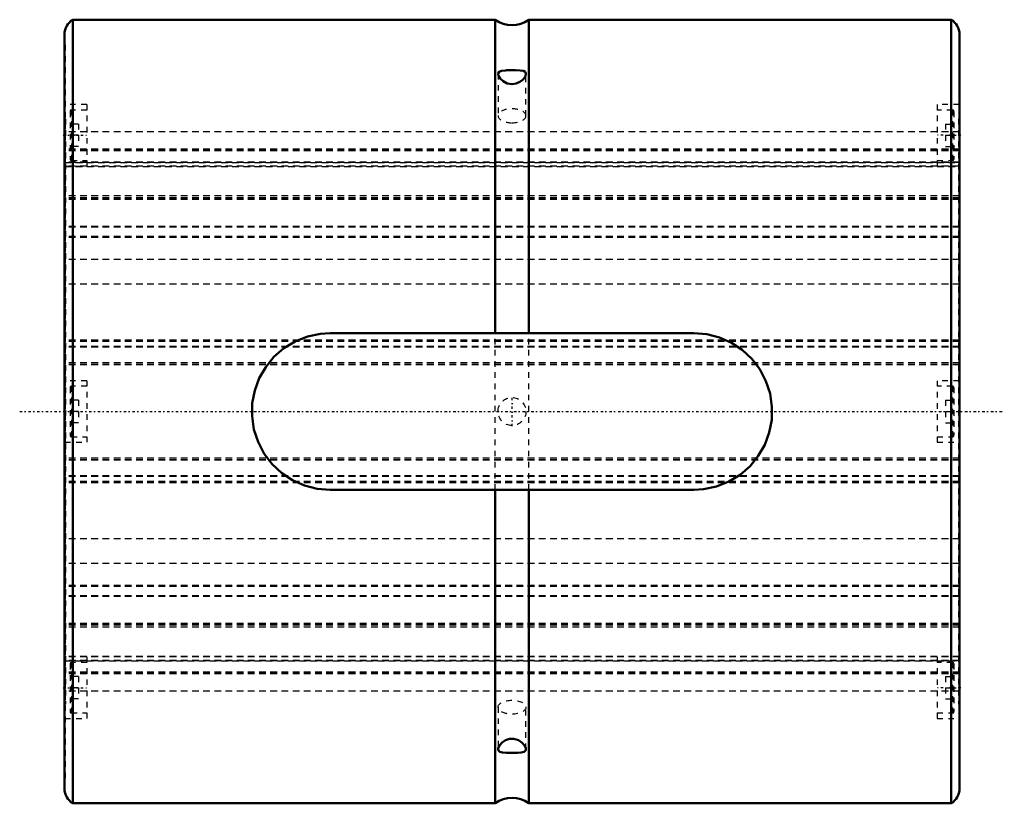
# Model space of a CAD drawing. Header units: millimetres. Extents: x -8 to 168, y -70 to 70.
import ezdxf

# ---------------------------------------------------------------- set-up
doc = ezdxf.new("R2010")
doc.units = ezdxf.units.MM
doc.linetypes.add('Center', pattern=[1.5, 0.45, -0.5, 0.05, -0.5])
doc.linetypes.add('Dashed', pattern=[2, 1, -1])
for name, color, linetype, lineweight in [('2d ConnectionPoints', 7, 'Continuous', 50), ('AM_0', 7, 'Continuous', 50), ('AM_7', 7, 'Center', 25), ('AM_9', 6, 'Dashed', 25)]:
    doc.layers.add(name, color=color, linetype=linetype, lineweight=lineweight)

# ---------------------------------------------------------------- blocks, each defined once
blk = doc.blocks.new('1_100X_cylinder_0_in_SLS1001160_00__4')
at = {"layer": 'AM_0'}
for p, q in [((77, 70), (1.5, 70)), ((1.5, 70), (1.5, -70)), ((77, 70), (77, 14)), ((158.5, 70), (83, 70)), ((83, 70), (83, 14)), ((158.5, 70), (158.5, -70)), ((0, 67.4), (0, -67.4)), ((160, 67.4), (160, -67.4)), ((47.5, 14), (112.5, 14)), ((112.5, -14), (47.5, -14)), ((77, -14), (77, -70)), ((83, -14), (83, -70)), ((1.5, -70), (77, -70)), ((83, -70), (158.5, -70))]:
    blk.add_line(p, q, dxfattribs=at)
for points in [[(78.81, 60.95), (78.13, 60.88), (77.68, 60.71), (77.5, 60.37), (77.5, 60.34)], [(77.5, 60.34), (77.59, 59.95), (77.88, 59.49), (78.4, 59), (79.16, 58.61), (80, 58.47), (80.74, 58.58), (81.41, 58.87), (81.99, 59.34), (82.39, 59.91), (82.5, 60.34)], [(82.5, 60.34), (82.5, 60.39), (82.36, 60.67), (82.03, 60.85), (81.45, 60.93), (80.65, 60.96), (79.83, 60.97), (79.1, 60.96), (78.81, 60.95)], [(47.5, -14), (45.18, -13.8), (42.92, -13.23), (40.79, -12.29), (38.85, -11.01), (37.14, -9.41), (35.71, -7.55), (34.6, -5.44), (33.87, -3.19), (33.53, -0.86), (33.58, 1.49), (34.02, 3.76), (34.82, 5.93), (35.97, 7.94), (37.44, 9.74), (39.22, 11.29), (41.24, 12.52), (43.44, 13.4), (45.76, 13.89), (47.5, 14)], [(112.5, 14), (114.82, 13.8), (117.08, 13.23), (119.21, 12.29), (121.15, 11.01), (122.86, 9.41), (124.29, 7.55), (125.4, 5.44), (126.13, 3.19), (126.47, 0.86), (126.42, -1.49), (125.98, -3.76), (125.18, -5.93), (124.03, -7.94), (122.56, -9.74), (120.78, -11.29), (118.76, -12.52), (116.56, -13.4), (114.24, -13.89), (112.5, -14)], [(82.5, -60.34), (82.47, -60.12), (82.26, -59.68), (81.83, -59.19), (81.16, -58.73), (80.32, -58.49), (79.53, -58.51), (78.84, -58.74), (78.22, -59.14), (77.74, -59.69), (77.51, -60.22), (77.5, -60.34)], [(77.5, -60.34), (77.56, -60.58), (77.82, -60.79), (78.29, -60.91), (79.02, -60.96), (79.54, -60.96)], [(79.54, -60.96), (80.29, -60.97), (81.01, -60.96), (81.65, -60.92), (82.17, -60.8), (82.47, -60.52), (82.5, -60.34)]]:
    blk.add_lwpolyline(points, dxfattribs=at)
for centre, radius, start, end in [((3, 67.4), 3, 120, 180), ((80, 74), 5, 233.1301, 306.8699), ((157, 67.4), 3, 360, 60), ((3, -67.4), 3, 180, 240), ((157, -67.4), 3, 300, 0), ((80, -74), 5, 53.1301, 126.8699)]:
    blk.add_arc(centre, radius, start, end, dxfattribs=at)
at = {"layer": 'AM_7'}
for p, q in [((-0.2, 49.36), (4.2, 49.36)), ((160.2, 49.36), (155.8, 49.36)), ((80, -2.63), (80, 2.62)), ((-8, 0), (168, 0)), ((-0.2, -49.36), (4.2, -49.36)), ((160.2, -49.36), (155.8, -49.36))]:
    blk.add_line(p, q, dxfattribs=at)
at = {"layer": 'AM_9'}
for p, q in [((0.1, 65.5), (0, 65.5)), ((0.1, 65.5), (0.1, -65.5)), ((159.9, 65.5), (159.9, -65.5)), ((160, 65.5), (159.9, 65.5)), ((77.5, 60.33), (77.5, 52.83)), ((82.5, 52.83), (82.5, 60.33)), ((4, 54.86), (0.1, 54.86)), ((4, 54.86), (4, 43.86)), ((156, 54.86), (156, 43.86)), ((159.9, 54.86), (156, 54.86)), ((1, 53.61), (1, 45.11)), ((4, 53.86), (1.25, 53.86)), ((1.25, 53.86), (1.25, 44.86)), ((158.75, 53.86), (156, 53.86)), ((158.75, 53.86), (158.75, 44.86)), ((159, 53.61), (159, 45.11)), ((0.2, 52.26), (0.1, 52.26)), ((0.2, 52.26), (0.2, -52.26)), ((2.5, 51.36), (1, 51.36)), ((2.5, 51.36), (2.5, 47.36)), ((157.5, 51.36), (159, 51.36)), ((157.5, 51.36), (157.5, 47.36)), ((159.8, 52.26), (159.9, 52.26)), ((159.8, 52.26), (159.8, -52.26)), ((0.2, 49.36), (0.1, 49.36)), ((159.8, 49.94), (0.2, 49.94)), ((2.5, 49.36), (1, 49.36)), ((157.5, 49.36), (159, 49.36)), ((159.8, 49.36), (159.9, 49.36)), ((0.1, 46.6), (0.2, 46.6)), ((0.2, 46.3), (0.1, 46.3)), ((159.8, 46.86), (0.2, 46.86)), ((159.8, 46.76), (0.2, 46.76)), ((159.8, 46.65), (0.2, 46.65)), ((159.8, 46.57), (0.2, 46.57)), ((2.5, 47.36), (1, 47.36)), ((157.5, 47.36), (159, 47.36)), ((159.8, 46.6), (159.9, 46.6)), ((159.8, 46.3), (159.9, 46.3)), ((159.8, 44.54), (0.2, 44.54)), ((159.8, 44.53), (0.2, 44.53)), ((159.8, 44.51), (0.2, 44.51)), ((0.2, 44.5), (159.8, 44.5)), ((1.25, 44.86), (4, 44.86)), ((156, 44.86), (158.75, 44.86)), ((0.2, 43.86), (0.1, 43.86)), ((0.1, 43.86), (4, 43.86)), ((159.8, 43.82), (0.2, 43.82)), ((0.2, 43.79), (159.8, 43.79)), ((156, 43.86), (159.9, 43.86)), ((159.9, 43.86), (159.8, 43.86)), ((0.2, 39.64), (0.1, 39.64)), ((159.8, 39.64), (159.9, 39.64)), ((159.8, 38.52), (0.2, 38.52)), ((159.8, 38.15), (0.2, 38.15)), ((159.8, 37.94), (0.2, 37.94)), ((159.8, 37.86), (0.2, 37.86)), ((0.2, 32.42), (0.1, 32.42)), ((159.8, 33.07), (0.2, 33.07)), ((159.8, 32.91), (0.2, 32.91)), ((159.8, 32.42), (159.9, 32.42)), ((159.8, 31.29), (0.2, 31.29)), ((159.8, 31.07), (0.2, 31.07)), ((0.2, 27.93), (0.1, 27.93)), ((159.8, 27.17), (0.2, 27.17)), ((159.8, 27.93), (159.9, 27.93)), ((0.2, 24.33), (0.1, 24.33)), ((159.8, 24.33), (159.9, 24.33)), ((159.8, 22.77), (0.2, 22.77)), ((0.2, 13.88), (0.1, 13.88)), ((159.8, 12.75), (0.2, 12.75)), ((159.8, 12.53), (0.2, 12.53)), ((77, -14), (77, 14)), ((83, -14), (83, 14)), ((159.8, 13.88), (159.9, 13.88)), ((159.8, 11.6), (0.2, 11.6)), ((159.8, 11.47), (0.2, 11.47)), ((0.2, 9.72), (0.1, 9.72)), ((159.8, 9.72), (159.9, 9.72)), ((159.8, 8.71), (0.2, 8.71)), ((159.8, 8.7), (0.2, 8.7)), ((159.8, 8.62), (0.2, 8.62)), ((159.8, 8.34), (0.2, 8.34)), ((4, 5.5), (0.1, 5.5)), ((4, 5.5), (4, -5.5)), ((156, 5.5), (156, -5.5)), ((159.9, 5.5), (156, 5.5)), ((1, 4.25), (1, -4.25)), ((4, 4.5), (1.25, 4.5)), ((1.25, 4.5), (1.25, -4.5)), ((158.75, 4.5), (156, 4.5)), ((158.75, 4.5), (158.75, -4.5)), ((159, 4.25), (159, -4.25)), ((0.2, 2.74), (0.1, 2.74)), ((2.5, 2), (1, 2)), ((2.5, 2), (2.5, -2)), ((157.5, 2), (159, 2)), ((157.5, 2), (157.5, -2)), ((159.8, 2.74), (159.9, 2.74)), ((2.5, 0), (1, 0)), ((157.5, 0), (159, 0)), ((0.1, -2.74), (0.2, -2.74)), ((2.5, -2), (1, -2)), ((157.5, -2), (159, -2)), ((159.8, -2.74), (159.9, -2.74)), ((1.25, -4.5), (4, -4.5)), ((156, -4.5), (158.75, -4.5)), ((0.1, -5.5), (4, -5.5)), ((156, -5.5), (159.9, -5.5)), ((159.8, -8.34), (0.2, -8.34)), ((159.8, -8.62), (0.2, -8.62)), ((159.8, -8.7), (0.2, -8.7)), ((159.8, -8.71), (0.2, -8.71)), ((0.2, -9.72), (0.1, -9.72)), ((159.8, -9.72), (159.9, -9.72)), ((159.8, -11.47), (0.2, -11.47)), ((159.8, -11.6), (0.2, -11.6)), ((0.2, -13.88), (0.1, -13.88)), ((159.8, -12.53), (0.2, -12.53)), ((159.8, -12.75), (0.2, -12.75)), ((159.8, -13.88), (159.9, -13.88)), ((159.8, -22.77), (0.2, -22.77)), ((0.2, -24.33), (0.1, -24.33)), ((159.8, -24.33), (159.9, -24.33)), ((0.2, -27.93), (0.1, -27.93)), ((159.8, -27.17), (0.2, -27.17)), ((159.8, -27.93), (159.9, -27.93)), ((159.8, -31.07), (0.2, -31.07)), ((159.8, -31.29), (0.2, -31.29)), ((0.2, -32.42), (0.1, -32.42)), ((159.8, -32.91), (0.2, -32.91)), ((159.8, -33.07), (0.2, -33.07)), ((159.8, -32.42), (159.9, -32.42)), ((159.8, -37.86), (0.2, -37.86)), ((159.8, -37.94), (0.2, -37.94)), ((159.8, -38.15), (0.2, -38.15)), ((159.8, -38.52), (0.2, -38.52)), ((0.2, -39.64), (0.1, -39.64)), ((159.8, -39.64), (159.9, -39.64)), ((0.1, -43.86), (0.2, -43.86)), ((4, -43.86), (0.1, -43.86)), ((159.8, -43.79), (0.2, -43.79)), ((159.8, -43.82), (0.2, -43.82)), ((4, -43.86), (4, -54.86)), ((156, -43.86), (156, -54.86)), ((159.9, -43.86), (156, -43.86)), ((159.8, -43.86), (159.9, -43.86)), ((159.8, -44.5), (0.2, -44.5)), ((159.8, -44.51), (0.2, -44.51)), ((159.8, -44.53), (0.2, -44.53)), ((0.2, -44.54), (159.8, -44.54)), ((1, -45.11), (1, -53.61)), ((4, -44.86), (1.25, -44.86)), ((1.25, -44.86), (1.25, -53.86)), ((158.75, -44.86), (156, -44.86)), ((158.75, -44.86), (158.75, -53.86)), ((159, -45.11), (159, -53.61)), ((0.2, -46.3), (0.1, -46.3)), ((0.2, -46.6), (0.1, -46.6)), ((159.8, -46.57), (0.2, -46.57)), ((159.8, -46.65), (0.2, -46.65)), ((159.8, -46.76), (0.2, -46.76)), ((159.8, -46.86), (0.2, -46.86)), ((2.5, -47.36), (1, -47.36)), ((2.5, -47.36), (2.5, -51.36)), ((157.5, -47.36), (159, -47.36)), ((157.5, -47.36), (157.5, -51.36)), ((159.8, -46.3), (159.9, -46.3)), ((159.9, -46.6), (159.8, -46.6)), ((0.2, -49.36), (0.1, -49.36)), ((159.8, -49.94), (0.2, -49.94)), ((2.5, -49.36), (1, -49.36)), ((157.5, -49.36), (159, -49.36)), ((159.8, -49.36), (159.9, -49.36)), ((0.2, -52.26), (0.1, -52.26)), ((2.5, -51.36), (1, -51.36)), ((157.5, -51.36), (159, -51.36)), ((159.8, -52.26), (159.9, -52.26)), ((1.25, -53.86), (4, -53.86)), ((77.5, -52.83), (77.5, -60.32)), ((82.5, -60.32), (82.5, -52.83)), ((156, -53.86), (158.75, -53.86)), ((0.1, -54.86), (4, -54.86)), ((156, -54.86), (159.9, -54.86)), ((0, -65.5), (0.1, -65.5)), ((159.9, -65.5), (160, -65.5))]:
    blk.add_line(p, q, dxfattribs=at)
blk.add_circle((80, 0), 2.5, dxfattribs=at)
for centre, start, end in [((1.25, 53.61), 90, 180), ((158.75, 53.61), 0, 90), ((1.25, 45.11), 180, 270), ((158.75, 45.11), 270, 360), ((1.25, 4.25), 90, 180), ((158.75, 4.25), 360, 90), ((1.25, -4.25), 180, 270), ((158.75, -4.25), 270, 0), ((1.25, -45.11), 90, 180), ((158.75, -45.11), 0, 90), ((1.25, -53.61), 180, 270), ((158.75, -53.61), 270, 360)]:
    blk.add_arc(centre, 0.25, start, end, dxfattribs=at)
for start_param, end_param in [(0, 4.712389), (4.712389, 6.283185)]:
    blk.add_ellipse((80, 52.83), major_axis=(2.5, 0), ratio=0.5, start_param=start_param, end_param=end_param, dxfattribs=at)
blk.add_ellipse((80, -52.83), major_axis=(-2.5, 0), ratio=0.5, dxfattribs=at)
blk = doc.blocks.new('2_100_X160__0_in_SLS1001160_00__4')
at = {"layer": 'AM_9'}
for p, q in [((160, 49.94), (0, 49.94)), ((160, 46.86), (0, 46.86)), ((160, 46.76), (0, 46.76)), ((160, 46.65), (0, 46.65)), ((160, 46.57), (0, 46.57)), ((160, 44.54), (0, 44.54)), ((160, 44.53), (0, 44.53)), ((160, 44.51), (0, 44.51)), ((0, 44.5), (160, 44.5)), ((160, 43.82), (0, 43.82)), ((0, 43.79), (160, 43.79)), ((160, 38.52), (0, 38.52)), ((160, 38.15), (0, 38.15)), ((160, 37.94), (0, 37.94)), ((160, 37.86), (0, 37.86)), ((160, 33.07), (0, 33.07)), ((160, 32.91), (0, 32.91)), ((160, 31.29), (0, 31.29)), ((160, 31.07), (0, 31.07)), ((160, 27.17), (0, 27.17)), ((160, 22.77), (0, 22.77)), ((160, 12.75), (0, 12.75)), ((160, 12.53), (0, 12.53)), ((160, 11.6), (0, 11.6)), ((160, 11.47), (0, 11.47)), ((160, 8.71), (0, 8.71)), ((160, 8.7), (0, 8.7)), ((160, 8.62), (0, 8.62)), ((160, 8.34), (0, 8.34)), ((160, -8.34), (0, -8.34)), ((160, -8.62), (0, -8.62)), ((160, -8.7), (0, -8.7)), ((160, -8.71), (0, -8.71)), ((160, -11.47), (0, -11.47)), ((160, -11.6), (0, -11.6)), ((160, -12.53), (0, -12.53)), ((160, -12.75), (0, -12.75)), ((160, -22.77), (0, -22.77)), ((160, -27.17), (0, -27.17)), ((160, -31.07), (0, -31.07)), ((160, -31.29), (0, -31.29)), ((160, -32.91), (0, -32.91)), ((160, -33.07), (0, -33.07)), ((160, -37.86), (0, -37.86)), ((160, -37.94), (0, -37.94)), ((160, -38.15), (0, -38.15)), ((160, -38.52), (0, -38.52)), ((160, -43.79), (0, -43.79)), ((160, -43.82), (0, -43.82)), ((160, -44.5), (0, -44.5)), ((160, -44.51), (0, -44.51)), ((160, -44.53), (0, -44.53)), ((0, -44.54), (160, -44.54)), ((160, -46.57), (0, -46.57)), ((160, -46.65), (0, -46.65)), ((160, -46.76), (0, -46.76)), ((160, -46.86), (0, -46.86)), ((160, -49.94), (0, -49.94))]:
    blk.add_line(p, q, dxfattribs=at)

msp = doc.modelspace()

# ---------------------------------------------------------------- linework, layer by layer
at = {"layer": '2d ConnectionPoints'}
msp.add_point((0, 0), dxfattribs=at)

# ---------------------------------------------------------------- block references
for name in ['1_100X_cylinder_0_in_SLS1001160_00__4', '2_100_X160__0_in_SLS1001160_00__4']:
    msp.add_blockref(name, (0, 0))

doc.saveas('drawing.dxf')
